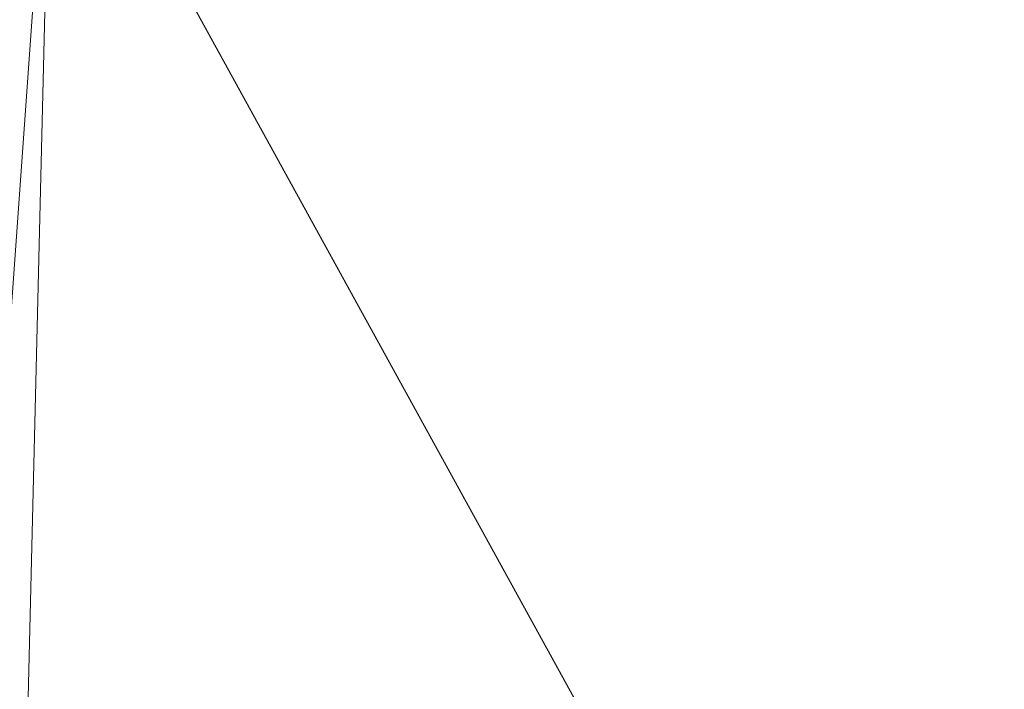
# Model space of a CAD drawing. Header units: feet. Extents: x 92 to 141.3, y -5 to 23.6.
# Tile 223 of 256: x 122.24907 to 122.25243, y 12.24852 to 12.25081. Entities that reach past the tile are written whole.
import ezdxf

# ---------------------------------------------------------------- set-up
doc = ezdxf.new("R2010")
doc.units = ezdxf.units.FT
doc.header["$MEASUREMENT"] = 0
doc.layers.add('CUY - Design$0$GM_X_Major_Lake', color=5, linetype='Continuous', lineweight=13)
doc.layers.add('CUY - Design$0$GM_X_Major_River', color=5, linetype='Continuous', lineweight=13)

msp = doc.modelspace()

# ---------------------------------------------------------------- linework, layer by layer
at = {"layer": 'CUY - Design$0$GM_X_Major_Lake'}
msp.add_line((122.2453687, 12.096766), (122.2491825, 12.251733), dxfattribs=at)
at = {"layer": 'CUY - Design$0$GM_X_Major_Lake', "flags": 128}
msp.add_lwpolyline([(122.0704647, 11.9898089), (122.1163187, 12.01609), (122.1607225, 12.0321598), (122.1947978, 12.0502064), (122.2246705, 12.0777094), (122.2388519, 12.1075574), (122.2491825, 12.251735), (122.2893837, 12.2772653), (122.3207499, 12.274229), (122.3466689, 12.281472), (122.3778026, 12.3060971), (122.4060337, 12.3327628), (122.4148071, 12.3472281)], dxfattribs=at)
at = {"layer": 'CUY - Design$0$GM_X_Major_River', "flags": 128}
for points in [[(122.2453687, 12.096766), (122.2491825, 12.251733)], [(122.2491825, 12.251735), (122.3899557, 11.9958299)], [(122.2491825, 12.251733), (122.3899557, 11.9958299)]]:
    msp.add_lwpolyline(points, dxfattribs=at)

doc.saveas('drawing.dxf')
